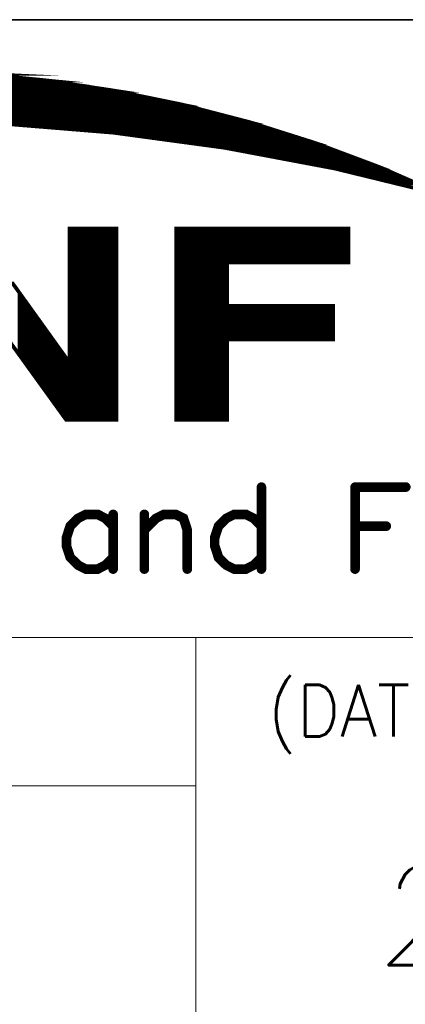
# Model space of a CAD drawing. Header units: millimetres. Extents: x 4497 to 13960, y 12291 to 16372.
# Tile 121 of 217: x 5438 to 5446, y 14616 to 14638. Entities that reach past the tile are written whole.
import ezdxf
from ezdxf.enums import TextEntityAlignment as Align

# ---------------------------------------------------------------- set-up
doc = ezdxf.new("R2010")
doc.units = ezdxf.units.MM
doc.header["$LTSCALE"] = 0.8
doc.layers.get('0').update_dxf_attribs({"linetype": 'CONTINUOUS', "lineweight": 0})
doc.layers.add('2', color=3, linetype='CONTINUOUS', lineweight=0)
doc.styles.get("Standard").update_dxf_attribs({"font": 'romans.shx', "width": 0.8, "oblique": 5, "bigfont": 'whgtxt.shx'})

# ---------------------------------------------------------------- blocks, each defined once
blk = doc.blocks.new('SMOOTH_0$0254')
at = {"const_width": 0.0127}
blk.add_lwpolyline([(-0.00635, 0, 1), (0.00635, 0, 1)], format="xyb", close=True, dxfattribs=at)
blk = doc.blocks.new('SMOOTH_0$064516')
at = {"const_width": 0.0323}
blk.add_lwpolyline([(-0.0161, 0, 1), (0.0161, 0, 1)], format="xyb", close=True, dxfattribs=at)
blk = doc.blocks.new('logo')
at = {"color": 7}
for points, const_width in [([(-3437.009, 5348.907), (-3430.835, 5348.306), (-3424.695, 5347.387), (-3418.607, 5346.142), (-3412.596, 5344.579), (-3406.679, 5342.707), (-3400.866, 5340.526), (-3395.172, 5338.044), (-3404.927, 5340.423), (-3414.785, 5342.278), (-3424.738, 5343.626), (-3434.742, 5344.442)], 0.338), ([(-3426.843, 5347.574), (-3463.862, 5347.574)], 0.338), ([(-3463.778, 5347.743), (-3427.181, 5347.743)], 0.338), ([(-3470.624, 5346.391), (-3420.251, 5346.391)], 0.338), ([(-3421.603, 5346.729), (-3469.272, 5346.729)], 0.338), ([(-3474.343, 5345.546), (-3416.87, 5345.546)], 0.338), ([(-3418.222, 5345.884), (-3472.483, 5345.884)], 0.338), ([(-3416.194, 5345.376), (-3417.124, 5345.376)], 0.338), ([(-3476.202, 5344.954), (-3414.588, 5344.954)], 0.338), ([(-3475.526, 5345.207), (-3415.518, 5345.207)], 0.338), ([(-3430.731, 5344.362), (-3412.137, 5344.362)], 0.338), ([(-3411.63, 5344.193), (-3429.463, 5344.193)], 0.338), ([(-3411.123, 5344.024), (-3427.519, 5344.024)], 0.338), ([(-3410.616, 5343.855), (-3425.406, 5343.855)], 0.338), ([(-3409.263, 5343.348), (-3422.279, 5343.348)], 0.338), ([(-3408.587, 5343.179), (-3420.082, 5343.179)], 0.338), ([(-3407.911, 5343.01), (-3418.898, 5343.01)], 0.338), ([(-3406.39, 5342.503), (-3415.264, 5342.503)], 0.338), ([(-3405.037, 5341.996), (-3412.982, 5341.996)], 0.338), ([(-3411.63, 5341.827), (-3410.954, 5341.827)], 0.338), ([(-3404.53, 5341.827), (-3410.109, 5341.827)], 0.338), ([(-3404.192, 5341.658), (-3411.292, 5341.658)], 0.338), ([(-3403.685, 5341.489), (-3409.855, 5341.489)], 0.338), ([(-3402.84, 5341.151), (-3408.756, 5341.151)], 0.338), ([(-3402.333, 5340.982), (-3406.981, 5340.982)], 0.338), ([(-3403.178, 5341.32), (-3403.77, 5341.32)], 0.338), ([(-3401.995, 5340.813), (-3406.136, 5340.813)], 0.338), ([(-3403.516, 5340.305), (-3400.642, 5340.305)], 0.338), ([(-3400.304, 5340.136), (-3403.009, 5340.136)], 0.338), ([(-3402.417, 5340.644), (-3401.403, 5340.643)], 0.338), ([(-3399.797, 5339.967), (-3402.417, 5339.967)], 0.338), ([(-3399.29, 5339.798), (-3401.826, 5339.798)], 0.338), ([(-3399.121, 5339.629), (-3401.15, 5339.629)], 0.338), ([(-3398.783, 5339.46), (-3400.389, 5339.46)], 0.338), ([(-3398.276, 5339.291), (-3399.544, 5339.291)], 0.338), ([(-3398.952, 5339.122), (-3397.769, 5339.122)], 0.338), ([(-3428.449, 5334.981), (-3428.449, 5318.077)], 0.338), ([(-3428.195, 5334.981), (-3428.195, 5318.077)], 0.338), ([(-3427.942, 5334.981), (-3427.942, 5318.077)], 0.338), ([(-3427.688, 5334.981), (-3427.688, 5318.077)], 0.338), ([(-3427.435, 5334.981), (-3427.435, 5318.077)], 0.338), ([(-3427.181, 5334.981), (-3427.181, 5318.077)], 0.338), ([(-3426.928, 5334.981), (-3426.928, 5318.077)], 0.338), ([(-3426.674, 5334.981), (-3426.674, 5318.077)], 0.338), ([(-3426.421, 5334.981), (-3426.421, 5318.077)], 0.338), ([(-3426.167, 5334.981), (-3426.167, 5318.077)], 0.338), ([(-3425.913, 5334.981), (-3425.913, 5318.077)], 0.338), ([(-3425.66, 5334.981), (-3425.66, 5318.077)], 0.338), ([(-3425.406, 5334.981), (-3425.406, 5318.077)], 0.338), ([(-3425.153, 5334.981), (-3425.153, 5318.077)], 0.338), ([(-3424.899, 5334.981), (-3424.899, 5318.077)], 0.338), ([(-3424.646, 5334.981), (-3424.646, 5318.077)], 0.338), ([(-3419.067, 5334.896), (-3403.77, 5334.896)], 0.338), ([(-3419.067, 5334.643), (-3403.77, 5334.643)], 0.338), ([(-3419.067, 5334.389), (-3403.77, 5334.389)], 0.338), ([(-3419.067, 5334.136), (-3403.77, 5334.136)], 0.338), ([(-3419.067, 5333.882), (-3403.77, 5333.882)], 0.338), ([(-3419.067, 5333.628), (-3403.77, 5333.628)], 0.338), ([(-3419.067, 5333.375), (-3403.77, 5333.375)], 0.338), ([(-3419.067, 5333.121), (-3403.77, 5333.121)], 0.338), ([(-3419.067, 5332.868), (-3403.77, 5332.868)], 0.338), ([(-3419.067, 5332.614), (-3403.77, 5332.614)], 0.338), ([(-3419.067, 5332.361), (-3403.77, 5332.361)], 0.338), ([(-3419.067, 5332.107), (-3403.77, 5332.107)], 0.338), ([(-3419.067, 5331.769), (-3414.588, 5331.769)], 0.338), ([(-3419.067, 5331.515), (-3414.588, 5331.515)], 0.338), ([(-3419.067, 5331.262), (-3414.588, 5331.262)], 0.338), ([(-3419.067, 5331.008), (-3414.588, 5331.008)], 0.338), ([(-3419.067, 5330.755), (-3414.588, 5330.755)], 0.338), ([(-3419.067, 5330.501), (-3414.588, 5330.501)], 0.338), ([(-3419.067, 5330.248), (-3414.588, 5330.248)], 0.338), ([(-3419.067, 5329.994), (-3414.588, 5329.994)], 0.338), ([(-3419.067, 5329.741), (-3414.588, 5329.741)], 0.338), ([(-3419.067, 5329.487), (-3414.588, 5329.487)], 0.338), ([(-3433.098, 5329.149), (-3433.098, 5323.909)], 0.338), ([(-3432.844, 5328.811), (-3432.844, 5323.571)], 0.338), ([(-3419.067, 5329.233), (-3414.588, 5329.233)], 0.338), ([(-3419.067, 5328.98), (-3414.588, 5328.98)], 0.338), ([(-3419.067, 5328.726), (-3414.588, 5328.726)], 0.338), ([(-3432.59, 5328.473), (-3432.59, 5323.233)], 0.338), ([(-3432.337, 5328.135), (-3432.337, 5322.895)], 0.338), ([(-3419.067, 5328.473), (-3414.588, 5328.473)], 0.338), ([(-3419.067, 5328.219), (-3414.588, 5328.219)], 0.338), ([(-3419.067, 5327.797), (-3405.206, 5327.797)], 0.338), ([(-3418.983, 5328.05), (-3405.122, 5328.05)], 0.338), ([(-3432.083, 5327.712), (-3432.083, 5322.472)], 0.338), ([(-3431.83, 5327.374), (-3431.83, 5322.218)], 0.338), ([(-3431.576, 5326.951), (-3431.576, 5321.796)], 0.338), ([(-3419.067, 5327.543), (-3405.206, 5327.543)], 0.338), ([(-3419.067, 5327.29), (-3405.206, 5327.29)], 0.338), ([(-3419.067, 5327.036), (-3405.206, 5327.036)], 0.338), ([(-3431.323, 5326.613), (-3431.323, 5321.458)], 0.338), ([(-3431.069, 5326.275), (-3431.069, 5321.12)], 0.338), ([(-3430.816, 5326.022), (-3430.816, 5320.782)], 0.338), ([(-3419.067, 5326.782), (-3405.206, 5326.782)], 0.338), ([(-3419.067, 5326.529), (-3405.206, 5326.529)], 0.338), ([(-3419.067, 5326.275), (-3405.206, 5326.275)], 0.338), ([(-3419.067, 5326.022), (-3405.206, 5326.022)], 0.338), ([(-3430.562, 5325.599), (-3430.562, 5320.359)], 0.338), ([(-3430.308, 5325.261), (-3430.308, 5320.105)], 0.338), ([(-3419.067, 5325.768), (-3405.206, 5325.768)], 0.338), ([(-3419.067, 5325.515), (-3405.206, 5325.515)], 0.338), ([(-3419.067, 5325.261), (-3405.206, 5325.261)], 0.338), ([(-3430.055, 5324.923), (-3430.055, 5319.683)], 0.338), ([(-3429.801, 5324.585), (-3429.801, 5319.345)], 0.338), ([(-3429.548, 5324.247), (-3429.548, 5319.091)], 0.338), ([(-3419.067, 5324.923), (-3414.588, 5324.923)], 0.338), ([(-3419.067, 5324.669), (-3414.588, 5324.669)], 0.338), ([(-3419.067, 5324.416), (-3414.588, 5324.416)], 0.338), ([(-3429.294, 5323.824), (-3429.294, 5318.753)], 0.338), ([(-3429.041, 5323.571), (-3429.041, 5318.331)], 0.338), ([(-3419.067, 5324.162), (-3414.588, 5324.162)], 0.338), ([(-3419.067, 5323.909), (-3414.588, 5323.909)], 0.338), ([(-3419.067, 5323.655), (-3414.588, 5323.655)], 0.338), ([(-3419.067, 5323.402), (-3414.588, 5323.402)], 0.338), ([(-3428.787, 5323.148), (-3428.787, 5318.077)], 0.338), ([(-3428.618, 5317.993), (-3428.618, 5323.148)], 0.338), ([(-3419.067, 5323.148), (-3414.588, 5323.148)], 0.338), ([(-3419.067, 5322.895), (-3414.588, 5322.895)], 0.338), ([(-3419.067, 5322.641), (-3414.588, 5322.641)], 0.338), ([(-3419.067, 5322.387), (-3414.588, 5322.387)], 0.338), ([(-3419.067, 5322.134), (-3414.588, 5322.134)], 0.338), ([(-3419.067, 5321.88), (-3414.588, 5321.88)], 0.338), ([(-3419.067, 5321.627), (-3414.588, 5321.627)], 0.338), ([(-3419.067, 5321.373), (-3414.588, 5321.373)], 0.338), ([(-3419.067, 5321.12), (-3414.588, 5321.12)], 0.338), ([(-3419.067, 5320.866), (-3414.588, 5320.866)], 0.338), ([(-3419.067, 5320.613), (-3414.588, 5320.613)], 0.338), ([(-3419.067, 5320.359), (-3414.588, 5320.359)], 0.338), ([(-3419.067, 5320.105), (-3414.588, 5320.105)], 0.338), ([(-3419.067, 5319.852), (-3414.588, 5319.852)], 0.338), ([(-3419.067, 5319.598), (-3414.588, 5319.598)], 0.338), ([(-3419.067, 5319.345), (-3414.588, 5319.345)], 0.338), ([(-3419.067, 5319.091), (-3414.588, 5319.091)], 0.338), ([(-3419.067, 5318.838), (-3414.588, 5318.838)], 0.338), ([(-3419.067, 5318.584), (-3414.588, 5318.584)], 0.338), ([(-3419.067, 5318.331), (-3414.588, 5318.331)], 0.338), ([(-3419.067, 5318.077), (-3414.588, 5318.077)], 0.338), ([(-3411.479, 5311.965), (-3411.479, 5304.641)], 0.859), ([(-3403.107, 5311.965), (-3398.573, 5311.965)], 0.859), ([(-3403.107, 5311.965), (-3403.107, 5304.641)], 0.859), ([(-3424.738, 5308.479), (-3425.433, 5309.175), (-3426.129, 5309.527), (-3427.176, 5309.527), (-3427.872, 5309.175), (-3428.576, 5308.479), (-3428.92, 5307.431), (-3428.92, 5306.736), (-3428.576, 5305.688), (-3427.872, 5304.993), (-3427.176, 5304.641), (-3426.129, 5304.641), (-3425.433, 5304.993), (-3424.738, 5305.688)], 0.859), ([(-3424.738, 5309.527), (-3424.738, 5304.641)], 0.859), ([(-3421.947, 5308.127), (-3420.899, 5309.175), (-3420.204, 5309.527), (-3419.156, 5309.527), (-3418.452, 5309.175), (-3418.109, 5308.127), (-3418.109, 5304.641)], 0.859), ([(-3421.947, 5309.527), (-3421.947, 5304.641)], 0.859), ([(-3411.479, 5308.479), (-3412.175, 5309.175), (-3412.87, 5309.527), (-3413.918, 5309.527), (-3414.622, 5309.175), (-3415.318, 5308.479), (-3415.661, 5307.431), (-3415.661, 5306.736), (-3415.318, 5305.688), (-3414.622, 5304.993), (-3413.918, 5304.641), (-3412.87, 5304.641), (-3412.175, 5304.993), (-3411.479, 5305.688)], 0.859), ([(-3403.107, 5308.479), (-3400.316, 5308.479)], 0.859)]:
    blk.add_lwpolyline(points, dxfattribs=dict(at, const_width=const_width))
at = {"color": 7, "const_width": 0.338}
for points in [[(-3455.617, 5348.761), (-3453.313, 5348.898), (-3437.009, 5348.898), (-3435.598, 5348.761)], [(-3453.313, 5348.898), (-3449.426, 5349.13), (-3442.09, 5349.13), (-3437.017, 5348.898)], [(-3465.91, 5347.379), (-3461.851, 5348.057), (-3429.228, 5348.057), (-3424.695, 5347.379)], [(-3461.782, 5348.065), (-3459.73, 5348.297), (-3430.835, 5348.297), (-3429.285, 5348.065)], [(-3459.73, 5348.297), (-3455.626, 5348.761), (-3435.597, 5348.761), (-3430.835, 5348.297)], [(-3461.791, 5348.057), (-3461.791, 5348.066), (-3429.285, 5348.065), (-3429.228, 5348.057)], [(-3467.914, 5347.044), (-3465.91, 5347.379), (-3424.695, 5347.379), (-3423.06, 5347.044)], [(-3472.036, 5346.133), (-3467.922, 5347.044), (-3423.06, 5347.044), (-3418.615, 5346.133)], [(-3477.436, 5344.751), (-3473.976, 5345.704), (-3416.958, 5345.704), (-3413.297, 5344.751)], [(-3473.976, 5345.704), (-3472.036, 5346.133), (-3418.607, 5346.133), (-3416.958, 5345.704)], [(-3438.577, 5344.571), (-3444.771, 5344.751), (-3413.297, 5344.751), (-3412.604, 5344.571)], [(-3434.742, 5344.459), (-3438.577, 5344.571), (-3412.604, 5344.571), (-3412.251, 5344.459)], [(-3424.738, 5343.635), (-3434.733, 5344.459), (-3412.251, 5344.459), (-3409.642, 5343.635)], [(-3417.781, 5342.699), (-3424.729, 5343.635), (-3409.642, 5343.635), (-3406.679, 5342.699)], [(-3414.785, 5342.295), (-3417.781, 5342.699), (-3406.679, 5342.699), (-3405.603, 5342.295)], [(-3405.382, 5340.517), (-3414.785, 5342.295), (-3405.603, 5342.295), (-3400.866, 5340.517)], [(-3404.927, 5340.432), (-3405.382, 5340.517), (-3400.866, 5340.517), (-3400.669, 5340.432)], [(-3395.275, 5338.079), (-3404.919, 5340.432), (-3400.669, 5340.432), (-3395.275, 5338.079)], [(-3428.645, 5323.137), (-3428.645, 5335.065), (-3424.454, 5335.065), (-3424.454, 5323.137)], [(-3419.096, 5332.033), (-3419.096, 5335.065), (-3403.708, 5335.065), (-3403.708, 5332.033)], [(-3419.096, 5328.152), (-3419.096, 5332.033), (-3414.562, 5332.033), (-3414.562, 5328.152)], [(-3432.669, 5323.137), (-3437.721, 5330.136), (-3433.703, 5330.136), (-3428.679, 5323.137)], [(-3419.096, 5325.147), (-3419.096, 5328.152), (-3405.065, 5328.152), (-3405.065, 5325.147)], [(-3419.096, 5317.968), (-3419.096, 5325.147), (-3414.562, 5325.147), (-3414.562, 5317.968)], [(-3428.937, 5317.968), (-3432.669, 5323.137), (-3424.454, 5323.137), (-3424.454, 5317.968)]]:
    blk.add_lwpolyline(points, close=True, dxfattribs=at)
at = {"color": 7, "xscale": 13.31, "yscale": 13.31, "zscale": 13.31}
for name, p in [('SMOOTH_0$0254', (-3430.835, 5348.306)), ('SMOOTH_0$0254', (-3430.835, 5348.297)), ('SMOOTH_0$0254', (-3430.835, 5348.297)), ('SMOOTH_0$0254', (-3429.285, 5348.065)), ('SMOOTH_0$0254', (-3429.285, 5348.065)), ('SMOOTH_0$0254', (-3429.228, 5348.057)), ('SMOOTH_0$0254', (-3429.228, 5348.057)), ('SMOOTH_0$0254', (-3427.181, 5347.743)), ('SMOOTH_0$0254', (-3426.843, 5347.574)), ('SMOOTH_0$0254', (-3424.695, 5347.387)), ('SMOOTH_0$0254', (-3424.695, 5347.379)), ('SMOOTH_0$0254', (-3424.695, 5347.379)), ('SMOOTH_0$0254', (-3423.06, 5347.044)), ('SMOOTH_0$0254', (-3423.06, 5347.044)), ('SMOOTH_0$0254', (-3421.603, 5346.729)), ('SMOOTH_0$0254', (-3420.251, 5346.391)), ('SMOOTH_0$0254', (-3418.615, 5346.133)), ('SMOOTH_0$0254', (-3418.607, 5346.142)), ('SMOOTH_0$0254', (-3418.607, 5346.133)), ('SMOOTH_0$0254', (-3418.222, 5345.884)), ('SMOOTH_0$0254', (-3417.124, 5345.376)), ('SMOOTH_0$0254', (-3416.958, 5345.704)), ('SMOOTH_0$0254', (-3416.958, 5345.704)), ('SMOOTH_0$0254', (-3416.87, 5345.546)), ('SMOOTH_0$0254', (-3416.194, 5345.376)), ('SMOOTH_0$0254', (-3415.518, 5345.207)), ('SMOOTH_0$0254', (-3414.588, 5344.954)), ('SMOOTH_0$0254', (-3413.297, 5344.751)), ('SMOOTH_0$0254', (-3413.297, 5344.751)), ('SMOOTH_0$0254', (-3412.604, 5344.571)), ('SMOOTH_0$0254', (-3412.604, 5344.571)), ('SMOOTH_0$0254', (-3412.596, 5344.579)), ('SMOOTH_0$0254', (-3412.251, 5344.459)), ('SMOOTH_0$0254', (-3412.251, 5344.459)), ('SMOOTH_0$0254', (-3430.731, 5344.362)), ('SMOOTH_0$0254', (-3429.463, 5344.193)), ('SMOOTH_0$0254', (-3427.519, 5344.024)), ('SMOOTH_0$0254', (-3425.406, 5343.855)), ('SMOOTH_0$0254', (-3424.738, 5343.635)), ('SMOOTH_0$0254', (-3424.738, 5343.626)), ('SMOOTH_0$0254', (-3424.729, 5343.635)), ('SMOOTH_0$0254', (-3412.137, 5344.362)), ('SMOOTH_0$0254', (-3411.63, 5344.193)), ('SMOOTH_0$0254', (-3411.123, 5344.024)), ('SMOOTH_0$0254', (-3410.616, 5343.855)), ('SMOOTH_0$0254', (-3409.642, 5343.635)), ('SMOOTH_0$0254', (-3409.642, 5343.635)), ('SMOOTH_0$0254', (-3422.279, 5343.348)), ('SMOOTH_0$0254', (-3420.082, 5343.179)), ('SMOOTH_0$0254', (-3418.898, 5343.01)), ('SMOOTH_0$0254', (-3417.781, 5342.699)), ('SMOOTH_0$0254', (-3417.781, 5342.699)), ('SMOOTH_0$0254', (-3409.263, 5343.348)), ('SMOOTH_0$0254', (-3408.587, 5343.179)), ('SMOOTH_0$0254', (-3407.911, 5343.01)), ('SMOOTH_0$0254', (-3406.679, 5342.707)), ('SMOOTH_0$0254', (-3406.679, 5342.699)), ('SMOOTH_0$0254', (-3406.679, 5342.699)), ('SMOOTH_0$0254', (-3415.264, 5342.503)), ('SMOOTH_0$0254', (-3414.785, 5342.295)), ('SMOOTH_0$0254', (-3414.785, 5342.295)), ('SMOOTH_0$0254', (-3414.785, 5342.278)), ('SMOOTH_0$0254', (-3412.982, 5341.996)), ('SMOOTH_0$0254', (-3411.63, 5341.827)), ('SMOOTH_0$0254', (-3410.954, 5341.827)), ('SMOOTH_0$0254', (-3410.109, 5341.827)), ('SMOOTH_0$0254', (-3406.39, 5342.503)), ('SMOOTH_0$0254', (-3405.603, 5342.295)), ('SMOOTH_0$0254', (-3405.603, 5342.295)), ('SMOOTH_0$0254', (-3405.037, 5341.996)), ('SMOOTH_0$0254', (-3404.53, 5341.827)), ('SMOOTH_0$0254', (-3411.292, 5341.658)), ('SMOOTH_0$0254', (-3409.855, 5341.489)), ('SMOOTH_0$0254', (-3408.756, 5341.151)), ('SMOOTH_0$0254', (-3406.981, 5340.982)), ('SMOOTH_0$0254', (-3404.192, 5341.658)), ('SMOOTH_0$0254', (-3403.77, 5341.32)), ('SMOOTH_0$0254', (-3403.685, 5341.489)), ('SMOOTH_0$0254', (-3403.178, 5341.32)), ('SMOOTH_0$0254', (-3402.84, 5341.151)), ('SMOOTH_0$0254', (-3402.333, 5340.982)), ('SMOOTH_0$0254', (-3406.136, 5340.813)), ('SMOOTH_0$0254', (-3405.382, 5340.517)), ('SMOOTH_0$0254', (-3405.382, 5340.517)), ('SMOOTH_0$0254', (-3404.927, 5340.432)), ('SMOOTH_0$0254', (-3404.927, 5340.423)), ('SMOOTH_0$0254', (-3404.919, 5340.432)), ('SMOOTH_0$0254', (-3403.516, 5340.305)), ('SMOOTH_0$0254', (-3403.009, 5340.136)), ('SMOOTH_0$0254', (-3402.417, 5340.644)), ('SMOOTH_0$0254', (-3401.995, 5340.813)), ('SMOOTH_0$0254', (-3401.403, 5340.643)), ('SMOOTH_0$0254', (-3400.866, 5340.526)), ('SMOOTH_0$0254', (-3400.866, 5340.517)), ('SMOOTH_0$0254', (-3400.866, 5340.517)), ('SMOOTH_0$0254', (-3400.669, 5340.432)), ('SMOOTH_0$0254', (-3400.669, 5340.432)), ('SMOOTH_0$0254', (-3400.642, 5340.305)), ('SMOOTH_0$0254', (-3400.304, 5340.136)), ('SMOOTH_0$0254', (-3402.417, 5339.967)), ('SMOOTH_0$0254', (-3401.826, 5339.798)), ('SMOOTH_0$0254', (-3401.15, 5339.629)), ('SMOOTH_0$0254', (-3400.389, 5339.46)), ('SMOOTH_0$0254', (-3399.797, 5339.967)), ('SMOOTH_0$0254', (-3399.544, 5339.291)), ('SMOOTH_0$0254', (-3399.29, 5339.798)), ('SMOOTH_0$0254', (-3399.121, 5339.629)), ('SMOOTH_0$0254', (-3398.783, 5339.46)), ('SMOOTH_0$0254', (-3398.952, 5339.122)), ('SMOOTH_0$0254', (-3428.645, 5335.065)), ('SMOOTH_0$0254', (-3428.449, 5334.981)), ('SMOOTH_0$0254', (-3428.195, 5334.981)), ('SMOOTH_0$0254', (-3427.942, 5334.981)), ('SMOOTH_0$0254', (-3427.688, 5334.981)), ('SMOOTH_0$0254', (-3427.435, 5334.981)), ('SMOOTH_0$0254', (-3427.181, 5334.981)), ('SMOOTH_0$0254', (-3426.928, 5334.981)), ('SMOOTH_0$0254', (-3426.674, 5334.981)), ('SMOOTH_0$0254', (-3426.421, 5334.981)), ('SMOOTH_0$0254', (-3426.167, 5334.981)), ('SMOOTH_0$0254', (-3425.913, 5334.981)), ('SMOOTH_0$0254', (-3425.66, 5334.981)), ('SMOOTH_0$0254', (-3425.406, 5334.981)), ('SMOOTH_0$0254', (-3425.153, 5334.981)), ('SMOOTH_0$0254', (-3424.899, 5334.981)), ('SMOOTH_0$0254', (-3424.646, 5334.981)), ('SMOOTH_0$0254', (-3424.454, 5335.065)), ('SMOOTH_0$0254', (-3419.096, 5335.065)), ('SMOOTH_0$0254', (-3419.067, 5334.896)), ('SMOOTH_0$0254', (-3403.77, 5334.896)), ('SMOOTH_0$0254', (-3403.708, 5335.065)), ('SMOOTH_0$0254', (-3419.067, 5334.643)), ('SMOOTH_0$0254', (-3419.067, 5334.389)), ('SMOOTH_0$0254', (-3419.067, 5334.136)), ('SMOOTH_0$0254', (-3419.067, 5333.882)), ('SMOOTH_0$0254', (-3403.77, 5334.643)), ('SMOOTH_0$0254', (-3403.77, 5334.389)), ('SMOOTH_0$0254', (-3403.77, 5334.136)), ('SMOOTH_0$0254', (-3403.77, 5333.882)), ('SMOOTH_0$0254', (-3419.067, 5333.628)), ('SMOOTH_0$0254', (-3419.067, 5333.375)), ('SMOOTH_0$0254', (-3419.067, 5333.121)), ('SMOOTH_0$0254', (-3403.77, 5333.628)), ('SMOOTH_0$0254', (-3403.77, 5333.375)), ('SMOOTH_0$0254', (-3403.77, 5333.121)), ('SMOOTH_0$0254', (-3419.067, 5332.868)), ('SMOOTH_0$0254', (-3419.067, 5332.614)), ('SMOOTH_0$0254', (-3419.067, 5332.361)), ('SMOOTH_0$0254', (-3403.77, 5332.868)), ('SMOOTH_0$0254', (-3403.77, 5332.614)), ('SMOOTH_0$0254', (-3403.77, 5332.361)), ('SMOOTH_0$0254', (-3419.096, 5332.033)), ('SMOOTH_0$0254', (-3419.096, 5332.033)), ('SMOOTH_0$0254', (-3419.067, 5332.107)), ('SMOOTH_0$0254', (-3419.067, 5331.769)), ('SMOOTH_0$0254', (-3419.067, 5331.515)), ('SMOOTH_0$0254', (-3419.067, 5331.262)), ('SMOOTH_0$0254', (-3414.588, 5331.769)), ('SMOOTH_0$0254', (-3414.588, 5331.515)), ('SMOOTH_0$0254', (-3414.588, 5331.262)), ('SMOOTH_0$0254', (-3414.562, 5332.033)), ('SMOOTH_0$0254', (-3403.77, 5332.107)), ('SMOOTH_0$0254', (-3403.708, 5332.033)), ('SMOOTH_0$0254', (-3419.067, 5331.008)), ('SMOOTH_0$0254', (-3419.067, 5330.755)), ('SMOOTH_0$0254', (-3419.067, 5330.501)), ('SMOOTH_0$0254', (-3414.588, 5331.008)), ('SMOOTH_0$0254', (-3414.588, 5330.755)), ('SMOOTH_0$0254', (-3414.588, 5330.501)), ('SMOOTH_0$0254', (-3419.067, 5330.248)), ('SMOOTH_0$0254', (-3419.067, 5329.994)), ('SMOOTH_0$0254', (-3419.067, 5329.741)), ('SMOOTH_0$0254', (-3419.067, 5329.487)), ('SMOOTH_0$0254', (-3414.588, 5330.248)), ('SMOOTH_0$0254', (-3414.588, 5329.994)), ('SMOOTH_0$0254', (-3414.588, 5329.741)), ('SMOOTH_0$0254', (-3414.588, 5329.487)), ('SMOOTH_0$0254', (-3433.098, 5329.149)), ('SMOOTH_0$0254', (-3432.844, 5328.811)), ('SMOOTH_0$0254', (-3419.067, 5329.233)), ('SMOOTH_0$0254', (-3419.067, 5328.98)), ('SMOOTH_0$0254', (-3419.067, 5328.726)), ('SMOOTH_0$0254', (-3414.588, 5329.233)), ('SMOOTH_0$0254', (-3414.588, 5328.98)), ('SMOOTH_0$0254', (-3414.588, 5328.726)), ('SMOOTH_0$0254', (-3432.59, 5328.473)), ('SMOOTH_0$0254', (-3432.337, 5328.135)), ('SMOOTH_0$0254', (-3419.096, 5328.152)), ('SMOOTH_0$0254', (-3419.096, 5328.152)), ('SMOOTH_0$0254', (-3419.067, 5328.473)), ('SMOOTH_0$0254', (-3419.067, 5328.219)), ('SMOOTH_0$0254', (-3419.067, 5327.797)), ('SMOOTH_0$0254', (-3418.983, 5328.05)), ('SMOOTH_0$0254', (-3414.588, 5328.473)), ('SMOOTH_0$0254', (-3414.588, 5328.219)), ('SMOOTH_0$0254', (-3414.562, 5328.152)), ('SMOOTH_0$0254', (-3405.206, 5327.797)), ('SMOOTH_0$0254', (-3405.122, 5328.05)), ('SMOOTH_0$0254', (-3405.065, 5328.152)), ('SMOOTH_0$0254', (-3432.083, 5327.712)), ('SMOOTH_0$0254', (-3431.83, 5327.374)), ('SMOOTH_0$0254', (-3431.576, 5326.951)), ('SMOOTH_0$0254', (-3419.067, 5327.543)), ('SMOOTH_0$0254', (-3419.067, 5327.29)), ('SMOOTH_0$0254', (-3419.067, 5327.036)), ('SMOOTH_0$0254', (-3405.206, 5327.543)), ('SMOOTH_0$0254', (-3405.206, 5327.29)), ('SMOOTH_0$0254', (-3405.206, 5327.036)), ('SMOOTH_0$0254', (-3431.323, 5326.613)), ('SMOOTH_0$0254', (-3431.069, 5326.275)), ('SMOOTH_0$0254', (-3430.816, 5326.022)), ('SMOOTH_0$0254', (-3419.067, 5326.782)), ('SMOOTH_0$0254', (-3419.067, 5326.529)), ('SMOOTH_0$0254', (-3419.067, 5326.275)), ('SMOOTH_0$0254', (-3419.067, 5326.022)), ('SMOOTH_0$0254', (-3405.206, 5326.782)), ('SMOOTH_0$0254', (-3405.206, 5326.529)), ('SMOOTH_0$0254', (-3405.206, 5326.275)), ('SMOOTH_0$0254', (-3405.206, 5326.022)), ('SMOOTH_0$0254', (-3430.562, 5325.599)), ('SMOOTH_0$0254', (-3430.308, 5325.261)), ('SMOOTH_0$0254', (-3419.096, 5325.147)), ('SMOOTH_0$0254', (-3419.096, 5325.147)), ('SMOOTH_0$0254', (-3419.067, 5325.768)), ('SMOOTH_0$0254', (-3419.067, 5325.515)), ('SMOOTH_0$0254', (-3419.067, 5325.261)), ('SMOOTH_0$0254', (-3414.562, 5325.147)), ('SMOOTH_0$0254', (-3405.206, 5325.768)), ('SMOOTH_0$0254', (-3405.206, 5325.515)), ('SMOOTH_0$0254', (-3405.206, 5325.261)), ('SMOOTH_0$0254', (-3405.065, 5325.147)), ('SMOOTH_0$0254', (-3430.055, 5324.923)), ('SMOOTH_0$0254', (-3429.801, 5324.585)), ('SMOOTH_0$0254', (-3429.548, 5324.247)), ('SMOOTH_0$0254', (-3419.067, 5324.923)), ('SMOOTH_0$0254', (-3419.067, 5324.669)), ('SMOOTH_0$0254', (-3419.067, 5324.416)), ('SMOOTH_0$0254', (-3414.588, 5324.923)), ('SMOOTH_0$0254', (-3414.588, 5324.669)), ('SMOOTH_0$0254', (-3414.588, 5324.416)), ('SMOOTH_0$0254', (-3433.098, 5323.909)), ('SMOOTH_0$0254', (-3432.844, 5323.571)), ('SMOOTH_0$0254', (-3429.294, 5323.824)), ('SMOOTH_0$0254', (-3429.041, 5323.571)), ('SMOOTH_0$0254', (-3419.067, 5324.162)), ('SMOOTH_0$0254', (-3419.067, 5323.909)), ('SMOOTH_0$0254', (-3419.067, 5323.655)), ('SMOOTH_0$0254', (-3419.067, 5323.402)), ('SMOOTH_0$0254', (-3414.588, 5324.162)), ('SMOOTH_0$0254', (-3414.588, 5323.909)), ('SMOOTH_0$0254', (-3414.588, 5323.655)), ('SMOOTH_0$0254', (-3414.588, 5323.402)), ('SMOOTH_0$0254', (-3432.669, 5323.137)), ('SMOOTH_0$0254', (-3432.669, 5323.137)), ('SMOOTH_0$0254', (-3432.59, 5323.233)), ('SMOOTH_0$0254', (-3432.337, 5322.895)), ('SMOOTH_0$0254', (-3432.083, 5322.472)), ('SMOOTH_0$0254', (-3428.787, 5323.148)), ('SMOOTH_0$0254', (-3428.679, 5323.137)), ('SMOOTH_0$0254', (-3428.645, 5323.137)), ('SMOOTH_0$0254', (-3428.618, 5323.148)), ('SMOOTH_0$0254', (-3424.454, 5323.137)), ('SMOOTH_0$0254', (-3424.454, 5323.137)), ('SMOOTH_0$0254', (-3419.067, 5323.148)), ('SMOOTH_0$0254', (-3419.067, 5322.895)), ('SMOOTH_0$0254', (-3419.067, 5322.641)), ('SMOOTH_0$0254', (-3414.588, 5323.148)), ('SMOOTH_0$0254', (-3414.588, 5322.895)), ('SMOOTH_0$0254', (-3414.588, 5322.641)), ('SMOOTH_0$0254', (-3431.83, 5322.218)), ('SMOOTH_0$0254', (-3431.576, 5321.796)), ('SMOOTH_0$0254', (-3419.067, 5322.387)), ('SMOOTH_0$0254', (-3419.067, 5322.134)), ('SMOOTH_0$0254', (-3419.067, 5321.88)), ('SMOOTH_0$0254', (-3419.067, 5321.627)), ('SMOOTH_0$0254', (-3414.588, 5322.387)), ('SMOOTH_0$0254', (-3414.588, 5322.134)), ('SMOOTH_0$0254', (-3414.588, 5321.88)), ('SMOOTH_0$0254', (-3414.588, 5321.627)), ('SMOOTH_0$0254', (-3431.323, 5321.458)), ('SMOOTH_0$0254', (-3431.069, 5321.12)), ('SMOOTH_0$0254', (-3430.816, 5320.782)), ('SMOOTH_0$0254', (-3419.067, 5321.373)), ('SMOOTH_0$0254', (-3419.067, 5321.12)), ('SMOOTH_0$0254', (-3419.067, 5320.866)), ('SMOOTH_0$0254', (-3414.588, 5321.373)), ('SMOOTH_0$0254', (-3414.588, 5321.12)), ('SMOOTH_0$0254', (-3414.588, 5320.866)), ('SMOOTH_0$0254', (-3430.562, 5320.359)), ('SMOOTH_0$0254', (-3430.308, 5320.105)), ('SMOOTH_0$0254', (-3419.067, 5320.613)), ('SMOOTH_0$0254', (-3419.067, 5320.359)), ('SMOOTH_0$0254', (-3419.067, 5320.105)), ('SMOOTH_0$0254', (-3419.067, 5319.852)), ('SMOOTH_0$0254', (-3414.588, 5320.613)), ('SMOOTH_0$0254', (-3414.588, 5320.359)), ('SMOOTH_0$0254', (-3414.588, 5320.105)), ('SMOOTH_0$0254', (-3414.588, 5319.852)), ('SMOOTH_0$0254', (-3430.055, 5319.683)), ('SMOOTH_0$0254', (-3429.801, 5319.345)), ('SMOOTH_0$0254', (-3429.548, 5319.091)), ('SMOOTH_0$0254', (-3419.067, 5319.598)), ('SMOOTH_0$0254', (-3419.067, 5319.345)), ('SMOOTH_0$0254', (-3419.067, 5319.091)), ('SMOOTH_0$0254', (-3414.588, 5319.598)), ('SMOOTH_0$0254', (-3414.588, 5319.345)), ('SMOOTH_0$0254', (-3414.588, 5319.091)), ('SMOOTH_0$0254', (-3429.294, 5318.753)), ('SMOOTH_0$0254', (-3429.041, 5318.331)), ('SMOOTH_0$0254', (-3428.787, 5318.077)), ('SMOOTH_0$0254', (-3428.449, 5318.077)), ('SMOOTH_0$0254', (-3428.195, 5318.077)), ('SMOOTH_0$0254', (-3427.942, 5318.077)), ('SMOOTH_0$0254', (-3427.688, 5318.077)), ('SMOOTH_0$0254', (-3427.435, 5318.077)), ('SMOOTH_0$0254', (-3427.181, 5318.077)), ('SMOOTH_0$0254', (-3426.928, 5318.077)), ('SMOOTH_0$0254', (-3426.674, 5318.077)), ('SMOOTH_0$0254', (-3426.421, 5318.077)), ('SMOOTH_0$0254', (-3426.167, 5318.077)), ('SMOOTH_0$0254', (-3425.913, 5318.077)), ('SMOOTH_0$0254', (-3425.66, 5318.077)), ('SMOOTH_0$0254', (-3425.406, 5318.077)), ('SMOOTH_0$0254', (-3425.153, 5318.077)), ('SMOOTH_0$0254', (-3424.899, 5318.077)), ('SMOOTH_0$0254', (-3424.646, 5318.077)), ('SMOOTH_0$0254', (-3419.067, 5318.838)), ('SMOOTH_0$0254', (-3419.067, 5318.584)), ('SMOOTH_0$0254', (-3419.067, 5318.331)), ('SMOOTH_0$0254', (-3419.067, 5318.077)), ('SMOOTH_0$0254', (-3414.588, 5318.838)), ('SMOOTH_0$0254', (-3414.588, 5318.584)), ('SMOOTH_0$0254', (-3414.588, 5318.331)), ('SMOOTH_0$0254', (-3414.588, 5318.077)), ('SMOOTH_0$0254', (-3428.937, 5317.968)), ('SMOOTH_0$0254', (-3428.618, 5317.993)), ('SMOOTH_0$0254', (-3424.454, 5317.968)), ('SMOOTH_0$0254', (-3419.096, 5317.968)), ('SMOOTH_0$0254', (-3414.562, 5317.968)), ('SMOOTH_0$064516', (-3411.479, 5311.965)), ('SMOOTH_0$064516', (-3403.107, 5311.965)), ('SMOOTH_0$064516', (-3403.107, 5311.965)), ('SMOOTH_0$064516', (-3398.573, 5311.965)), ('SMOOTH_0$064516', (-3427.872, 5309.175)), ('SMOOTH_0$064516', (-3427.176, 5309.527)), ('SMOOTH_0$064516', (-3426.129, 5309.527)), ('SMOOTH_0$064516', (-3425.433, 5309.175)), ('SMOOTH_0$064516', (-3424.738, 5309.527)), ('SMOOTH_0$064516', (-3421.947, 5309.527)), ('SMOOTH_0$064516', (-3420.899, 5309.175)), ('SMOOTH_0$064516', (-3420.204, 5309.527)), ('SMOOTH_0$064516', (-3419.156, 5309.527)), ('SMOOTH_0$064516', (-3418.452, 5309.175)), ('SMOOTH_0$064516', (-3414.622, 5309.175)), ('SMOOTH_0$064516', (-3413.918, 5309.527)), ('SMOOTH_0$064516', (-3412.87, 5309.527)), ('SMOOTH_0$064516', (-3412.175, 5309.175)), ('SMOOTH_0$064516', (-3428.576, 5308.479)), ('SMOOTH_0$064516', (-3424.738, 5308.479)), ('SMOOTH_0$064516', (-3421.947, 5308.127)), ('SMOOTH_0$064516', (-3418.109, 5308.127)), ('SMOOTH_0$064516', (-3415.318, 5308.479)), ('SMOOTH_0$064516', (-3411.479, 5308.479)), ('SMOOTH_0$064516', (-3403.107, 5308.479)), ('SMOOTH_0$064516', (-3400.316, 5308.479)), ('SMOOTH_0$064516', (-3428.92, 5307.431)), ('SMOOTH_0$064516', (-3415.661, 5307.431)), ('SMOOTH_0$064516', (-3428.92, 5306.736)), ('SMOOTH_0$064516', (-3415.661, 5306.736)), ('SMOOTH_0$064516', (-3428.576, 5305.688)), ('SMOOTH_0$064516', (-3424.738, 5305.688)), ('SMOOTH_0$064516', (-3415.318, 5305.688)), ('SMOOTH_0$064516', (-3411.479, 5305.688)), ('SMOOTH_0$064516', (-3427.872, 5304.993)), ('SMOOTH_0$064516', (-3427.176, 5304.641)), ('SMOOTH_0$064516', (-3426.129, 5304.641)), ('SMOOTH_0$064516', (-3425.433, 5304.993)), ('SMOOTH_0$064516', (-3424.738, 5304.641)), ('SMOOTH_0$064516', (-3421.947, 5304.641)), ('SMOOTH_0$064516', (-3418.109, 5304.641)), ('SMOOTH_0$064516', (-3414.622, 5304.993)), ('SMOOTH_0$064516', (-3413.918, 5304.641)), ('SMOOTH_0$064516', (-3412.87, 5304.641)), ('SMOOTH_0$064516', (-3412.175, 5304.993)), ('SMOOTH_0$064516', (-3411.479, 5304.641)), ('SMOOTH_0$064516', (-3403.107, 5304.641))]:
    blk.add_blockref(name, p, dxfattribs=at)

msp = doc.modelspace()

# ---------------------------------------------------------------- linework, layer by layer
at = {"color": 7, "linetype": 'Continuous', "lineweight": 35}
msp.add_line((5397.369, 14637.566), (5472.828, 14637.566), dxfattribs=at)
at = {"color": 7, "linetype": 'Continuous'}
for p, q in [((5397.369, 14623.895), (5472.828, 14623.895)), ((5441.66, 14594.368), (5441.66, 14623.895)), ((5397.369, 14620.615), (5441.66, 14620.615))]:
    msp.add_line(p, q, dxfattribs=at)

# ---------------------------------------------------------------- block references
at = {"color": 3, "linetype": 'Continuous', "xscale": 0.2477402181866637, "yscale": 0.2477402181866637, "zscale": 0.2477402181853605}
msp.add_blockref('logo', (6288.273, 13311.235), dxfattribs=at)

# ---------------------------------------------------------------- texts
at = {"color": 7, "linetype": 'Continuous', "width": 0.933333}
msp.add_text('(DATE)', height=1.1408, dxfattribs=at).set_placement((5443.257, 14622.844), align=Align.TOP_LEFT)
at = {"layer": '2', "oblique": 5}
msp.add_text('2015-09-17', height=2.2157, dxfattribs=at).set_placement((5445.645, 14616.646))

doc.saveas('drawing.dxf')
